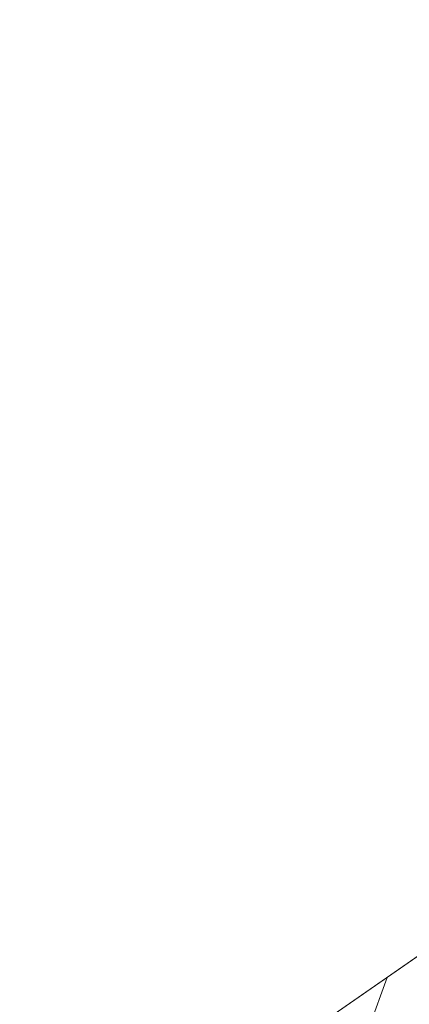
# Model space of a CAD drawing. Extents: x 7487291 to 7488682, y 5785010 to 5785505.
# Tile 195 of 256: x 7488614.29 to 7488615.74, y 5785408.41 to 5785412.09. Entities that reach past the tile are written whole.
import ezdxf

# ---------------------------------------------------------------- set-up
doc = ezdxf.new("R2010")
doc.units = 0
doc.header["$MEASUREMENT"] = 0
doc.linetypes.add('mz1.0_0.5', pattern=[1.5, 1, -0.5])
doc.layers.get('0').update_dxf_attribs({"color": 2, "linetype": 'CONTINUOUS', "lineweight": 5})
for name, color, linetype, lineweight in [('Kostka krawędz', 250, 'mz1.0_0.5', 9), ('KRAWĘZNIKI GRANITOWE', 6, 'CONTINUOUS', 18), ('pomiar', 5, 'CONTINUOUS', 5)]:
    doc.layers.add(name, color=color, linetype=linetype, lineweight=lineweight)
doc.styles.add('G7Text', font='romans.shx', dxfattribs={"width": 0.8, "oblique": 14.32394487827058})

# ---------------------------------------------------------------- blocks, each defined once
blk = doc.blocks.new('G7PktWys')
at = {"linetype": 'Continuous', "lineweight": 0, "ltscale": 33}
h = blk.add_hatch(dxfattribs=at)
h.set_pattern_fill('DOTS', color=255, scale=100, angle=90, style=0)
h.set_pattern_definition([(90, (2, 2), (-158.75, 79.37500000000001), [0, -158.75])])
h.paths.add_polyline_path([(-0.251570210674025, 3.010821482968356), (3.748409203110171, 3.010821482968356), (3.748409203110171, -2.075127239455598), (-0.251570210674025, -2.075127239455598)])
at = {"color": 0, "linetype": 'Continuous', "lineweight": -2, "style": 'G7Text', "oblique": 14.32394487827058, "width": 0.8, "flags": 1}
blk.add_attdef('H', (1, 1), '', height=1.8, dxfattribs=at)
at = {"color": 0, "linetype": 'Continuous', "lineweight": -2, "style": 'G7Text', "oblique": 14.32394487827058, "width": 0.8}
blk.add_attdef('ID', (1, -1.8), '', height=0.75, dxfattribs=at)

msp = doc.modelspace()

# ---------------------------------------------------------------- hatches: boundary and pattern name
at = {"layer": 'Kostka krawędz', "linetype": 'Continuous', "lineweight": 9}
h = msp.add_hatch(dxfattribs=at)
h.set_pattern_fill('ANSI31', color=4, scale=5, angle=44)
h.set_pattern_definition([(89, (0, 0), (-0.6249048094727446, 0.0109077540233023), [])])
h.paths.add_polyline_path([(7488637.849999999, 5785422.81), (7488636.91, 5785424.12), (7488631.429847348, 5785421.994246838, -0.0927728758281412), (7488631.44, 5785421.94, -0.9004285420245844), (7488631.143276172, 5785421.908821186), (7488630.636723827, 5785421.801178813, -0.0523942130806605), (7488630.640000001, 5785421.77, -1.012736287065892), (7488630.340048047, 5785421.773796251), (7488629.849951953, 5785421.786203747, -0.9874238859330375), (7488629.55, 5785421.79, -0.040754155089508), (7488629.551986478, 5785421.81433099), (7488626.928013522, 5785422.245669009, -0.9662368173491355), (7488626.630665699, 5785422.284116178), (7488624.9193343, 5785422.445883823, -0.9413857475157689), (7488624.6200526, 5785422.456027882), (7488621.899947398, 5785422.383972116, -0.9510436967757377), (7488621.601204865, 5785422.361026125), (7488618.918795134, 5785422.018973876, -0.0317187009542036), (7488618.92, 5785422, -0.8855254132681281), (7488618.624390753, 5785421.963972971), (7488616.005609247, 5785421.31602703, -0.0607123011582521), (7488616.010000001, 5785421.28, -0.8399538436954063), (7488615.718943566, 5785421.228979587), (7488613.181056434, 5785420.311020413, -0.0869837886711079), (7488613.190000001, 5785420.259999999, -0.795014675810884), (7488612.905248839, 5785420.194105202), (7488611.354751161, 5785419.435894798, -0.1141970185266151), (7488611.37, 5785419.37, -0.7575256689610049), (7488611.091995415, 5785419.291802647), (7488608.778004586, 5785417.878197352, -0.1379634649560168), (7488608.8, 5785417.8, -0.7192453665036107), (7488608.530359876, 5785417.709522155), (7488607.05, 5785416.589999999), (7488605, 5785414.7), (7488603.48, 5785413.03), (7488590.41, 5785396.63), (7488590.56, 5785395.31), (7488592.47, 5785395.839999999), (7488592.389999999, 5785396.18), (7488592.47, 5785396.480000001), (7488592.68, 5785396.95), (7488593.080000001, 5785397.46), (7488598.53, 5785404.3), (7488604.160000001, 5785411.37), (7488605.45, 5785412.900000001), (7488606.889999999, 5785414.349999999), (7488608.286324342, 5785415.552133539, -0.1795953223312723), (7488608.250000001, 5785415.65, -0.7276253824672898), (7488608.521601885, 5785415.737823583), (7488609.898398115, 5785416.732176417, -0.1576583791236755), (7488609.869999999, 5785416.82, -0.754337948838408), (7488610.147365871, 5785416.899233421), (7488611.612634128, 5785417.81076658, -0.1400312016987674), (7488611.59, 5785417.889999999, -0.8003919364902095), (7488611.875605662, 5785417.954117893), (7488613.444394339, 5785418.695882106, -0.1108692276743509), (7488613.43, 5785418.759999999, -0.8265731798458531), (7488613.719374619, 5785418.815450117), (7488615.300625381, 5785419.444549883, -0.0949465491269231), (7488615.29, 5785419.5, -0.8548647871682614), (7488615.582742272, 5785419.546093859), (7488617.217257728, 5785420.07390614, -0.0782457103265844), (7488617.21, 5785420.12, -0.900456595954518), (7488617.50672576, 5785420.151169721), (7488619.143274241, 5785420.498830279, -0.0523786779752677), (7488619.139999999, 5785420.53, -0.9347477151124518), (7488619.438638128, 5785420.550166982), (7488621.131361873, 5785420.779833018, -0.0337265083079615), (7488621.13, 5785420.8, -0.973549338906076), (7488621.429784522, 5785420.808037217), (7488623.180215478, 5785420.901962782, -0.0134025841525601), (7488623.179999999, 5785420.91, -1.016105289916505), (7488623.479923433, 5785420.905207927), (7488625.370076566, 5785420.844792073, -0.984149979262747), (7488625.67, 5785420.84, -0.0316327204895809), (7488625.668801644, 5785420.821077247), (7488627.101198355, 5785420.638922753, -0.9386744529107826), (7488627.4, 5785420.62, -0.04172492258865), (7488627.397918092, 5785420.595095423), (7488629.062081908, 5785420.314904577, -0.9198926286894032), (7488629.36, 5785420.290000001, -0.0265022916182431), (7488629.359158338, 5785420.274132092), (7488629.530841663, 5785420.255867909, -0.979950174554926), (7488629.829678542, 5785420.230185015), (7488630.140321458, 5785420.209814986, -0.9173974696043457), (7488630.439146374, 5785420.215979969), (7488630.980853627, 5785420.27402003, -0.0266902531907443), (7488630.98, 5785420.290000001, -0.880842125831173), (7488631.275222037, 5785420.327557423), (7488631.564777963, 5785420.402442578, -0.0633534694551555), (7488631.559999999, 5785420.44, -0.8584823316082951), (7488631.853121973, 5785420.484901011), (7488632.076878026, 5785420.555098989, -0.0761469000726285), (7488632.07, 5785420.6, -0.828507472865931), (7488632.35962779, 5785420.654809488)])
h.paths.add_polyline_path([(7488617.880000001, 5785421.04, -1), (7488617.58, 5785421.04, -1)], flags=16)
h.paths.add_polyline_path([(7488617.83, 5785421.04, -1), (7488617.630000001, 5785421.04, -1)], flags=0)
h.paths.add_polyline_path([(7488617.780000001, 5785421.04, -1), (7488617.68, 5785421.04, -1)], flags=16)
h.paths.add_polyline_path([(7488630.864292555, 5785422.095191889), (7488632.696435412, 5785421.999438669), (7488632.983695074, 5785423.124438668), (7488631.151552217, 5785423.22019189)], flags=25)
h.paths.add_polyline_path([(7488632.380276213, 5785420.170822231), (7488634.21241907, 5785420.075069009), (7488634.499678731, 5785421.200069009), (7488632.667535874, 5785421.295822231)], flags=25)
h.paths.add_polyline_path([(7488631.117951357, 5785420.649790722), (7488632.778665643, 5785420.554037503), (7488633.065925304, 5785421.679037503), (7488631.405211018, 5785421.774790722)], flags=24)
h.paths.add_polyline_path([(7488629.418660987, 5785420.389088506), (7488631.279375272, 5785420.293335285), (7488631.566634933, 5785421.418335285), (7488629.705920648, 5785421.514088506)], flags=24)
h.paths.add_polyline_path([(7488627.760935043, 5785420.481924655), (7488629.5930779, 5785420.386171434), (7488629.880337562, 5785421.511171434), (7488628.048194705, 5785421.606924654)], flags=25)
h.paths.add_polyline_path([(7488615.305760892, 5785418.894335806), (7488617.137903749, 5785418.798582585), (7488617.425163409, 5785419.923582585), (7488615.593020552, 5785420.019335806)], flags=25)
h.paths.add_polyline_path([(7488613.437737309, 5785418.085495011), (7488615.269880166, 5785417.989741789), (7488615.557139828, 5785419.114741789), (7488613.724996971, 5785419.21049501)], flags=25)
h.paths.add_polyline_path([(7488611.57759939, 5785417.335975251), (7488613.438313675, 5785417.240222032), (7488613.725573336, 5785418.365222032), (7488611.864859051, 5785418.460975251)], flags=25)
h.paths.add_polyline_path([(7488609.86153951, 5785416.303660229), (7488611.693682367, 5785416.207907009), (7488611.980942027, 5785417.332907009), (7488610.14879917, 5785417.42866023)], flags=25)
h.paths.add_polyline_path([(7488608.215652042, 5785415.103195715), (7488610.047794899, 5785415.007442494), (7488610.335054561, 5785416.132442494), (7488608.502911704, 5785416.228195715)], flags=25)
h.paths.add_polyline_path([(7488606.682060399, 5785413.836714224), (7488608.514203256, 5785413.740961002), (7488608.801462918, 5785414.865961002), (7488606.969320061, 5785414.961714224)], flags=25)
h.paths.add_polyline_path([(7488615.614612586, 5785420.272317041), (7488617.503898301, 5785420.176563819), (7488617.791157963, 5785421.301563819), (7488615.901872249, 5785421.39731704)], flags=24)
h = msp.add_hatch(dxfattribs=at)
h.set_pattern_fill('ANSI31', color=4, scale=5, angle=77)
h.set_pattern_definition([(122, (0, 0), (-0.5300300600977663, -0.3311995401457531), [])])
h.paths.add_polyline_path([(7488638.563001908, 5785420.342449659, -0.3621478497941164), (7488638.439999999, 5785420.489999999, -1), (7488638.739999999, 5785420.489999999, -0.165916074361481), (7488638.70871251, 5785420.398308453), (7488640.059939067, 5785420.916307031, -0.0917750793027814), (7488640.05, 5785420.97, -0.2946689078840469), (7488640.138211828, 5785421.106682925), (7488639.271788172, 5785423.023317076, -0.465742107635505), (7488639.064733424, 5785423.122615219), (7488637.995266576, 5785422.84738478, -0.0630551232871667), (7488638, 5785422.81, -0.7590348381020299), (7488637.724038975, 5785422.724346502, -0.1504133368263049), (7488637.75, 5785422.64, -1.045101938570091), (7488637.450583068, 5785422.653212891), (7488632.35962779, 5785420.654809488, -0.0937882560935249), (7488632.37, 5785420.6, -0.8584823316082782), (7488632.076878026, 5785420.555098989), (7488631.853121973, 5785420.484901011, -0.0761469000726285), (7488631.86, 5785420.44, -0.8808421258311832), (7488631.564777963, 5785420.402442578), (7488631.275222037, 5785420.327557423, -0.0633534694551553), (7488631.28, 5785420.290000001, -0.9480071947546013), (7488630.980853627, 5785420.27402003), (7488630.439146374, 5785420.215979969, -0.0266902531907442), (7488630.44, 5785420.2, -1.033287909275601), (7488630.140321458, 5785420.209814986), (7488629.829678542, 5785420.230185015, -1.020460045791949), (7488629.530841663, 5785420.255867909), (7488629.359158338, 5785420.274132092, -1.030881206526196), (7488629.062081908, 5785420.314904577), (7488627.397918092, 5785420.595095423, -0.9800433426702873), (7488627.101198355, 5785420.638922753), (7488625.668801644, 5785420.821077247, -0.9538148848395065), (7488625.370076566, 5785420.844792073), (7488623.479923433, 5785420.905207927, -0.9581097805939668), (7488623.180215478, 5785420.901962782), (7488621.429784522, 5785420.808037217, -0.9601794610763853), (7488621.131361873, 5785420.779833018), (7488619.438638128, 5785420.550166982, -0.0337265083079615), (7488619.44, 5785420.53, -0.900456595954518), (7488619.143274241, 5785420.498830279), (7488617.50672576, 5785420.151169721, -0.0523786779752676), (7488617.510000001, 5785420.12, -0.8548647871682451), (7488617.217257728, 5785420.07390614), (7488615.582742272, 5785419.546093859, -0.078245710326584), (7488615.590000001, 5785419.5, -0.8265731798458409), (7488615.300625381, 5785419.444549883), (7488613.719374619, 5785418.815450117, -0.0949465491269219), (7488613.73, 5785418.759999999, -0.8003919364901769), (7488613.444394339, 5785418.695882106), (7488611.875605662, 5785417.954117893, -0.1108692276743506), (7488611.890000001, 5785417.889999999, -0.7543379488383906), (7488611.612634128, 5785417.81076658), (7488610.147365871, 5785416.899233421, -0.1400312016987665), (7488610.170000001, 5785416.82, -0.7276253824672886), (7488609.898398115, 5785416.732176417), (7488608.521601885, 5785415.737823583, -0.1576583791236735), (7488608.550000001, 5785415.65, -0.6954967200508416), (7488608.286324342, 5785415.552133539), (7488607.003675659, 5785414.447866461, -0.1795953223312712), (7488607.04, 5785414.349999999, -0.6669281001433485), (7488606.784301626, 5785414.243567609), (7488605.555698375, 5785413.00643239, -0.1998117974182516), (7488605.6, 5785412.900000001, -0.637901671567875), (7488605.353310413, 5785412.785321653), (7488604.256689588, 5785411.484678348, -0.2210745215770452), (7488604.31, 5785411.37, -0.628096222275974), (7488604.066559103, 5785411.252659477), (7488598.53, 5785404.3), (7488593.080000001, 5785397.46), (7488592.68, 5785396.95), (7488592.47, 5785396.480000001), (7488592.389999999, 5785396.18), (7488592.47, 5785395.839999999), (7488592.900000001, 5785394.2), (7488595.049649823, 5785394.769586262), (7488595.679999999, 5785396.59), (7488596.580000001, 5785397.87), (7488606.506135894, 5785410.242997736, -0.2274787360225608), (7488606.449999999, 5785410.360000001, -0.6466959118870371), (7488606.699515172, 5785410.472235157), (7488607.830484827, 5785411.747764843, -0.2145533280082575), (7488607.779999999, 5785411.86, -0.686012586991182), (7488608.041125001, 5785411.960753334), (7488609.318874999, 5785413.119246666, -0.1862307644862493), (7488609.279999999, 5785413.22, -0.714441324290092), (7488609.54848204, 5785413.311989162), (7488610.921517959, 5785414.378010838, -0.1665607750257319), (7488610.89, 5785414.469999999, -0.7524647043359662), (7488611.166985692, 5785414.549841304), (7488612.583014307, 5785415.440158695, -0.1412498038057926), (7488612.559999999, 5785415.519999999, -0.7869107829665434), (7488612.843410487, 5785415.588568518), (7488614.366589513, 5785416.371431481, -0.1192500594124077), (7488614.35, 5785416.44, -0.8308152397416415), (7488614.639925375, 5785416.494045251), (7488616.250074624, 5785417.115954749, -0.0924095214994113), (7488616.239999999, 5785417.17, -0.8664292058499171), (7488616.533916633, 5785417.212284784), (7488618.186083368, 5785417.697715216, -0.0715648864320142), (7488618.179999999, 5785417.74, -0.9081200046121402), (7488618.477230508, 5785417.768691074), (7488620.132769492, 5785418.091308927, -0.0481521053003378), (7488620.130000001, 5785418.12, -0.9440601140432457), (7488620.429008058, 5785418.137222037), (7488622.120991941, 5785418.332777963, -0.028774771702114), (7488622.12, 5785418.349999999, -0.9950618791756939), (7488622.419992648, 5785418.351485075), (7488624.140007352, 5785418.368514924, -1.043110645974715), (7488624.439584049, 5785418.358837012), (7488626.150415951, 5785418.231162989, -1.044374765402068), (7488626.448052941, 5785418.19591003), (7488629.101947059, 5785417.76408997, -0.9354912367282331), (7488629.399941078, 5785417.735796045), (7488630.170058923, 5785417.714203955, -0.9709519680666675), (7488630.469928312, 5785417.714636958), (7488631.140071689, 5785417.735363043, -0.922767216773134), (7488631.437257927, 5785417.768550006), (7488632.122742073, 5785417.901449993, -0.0479120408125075), (7488632.12, 5785417.93, -0.8318791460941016), (7488632.410060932, 5785417.983692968)])
h.paths.add_polyline_path([(7488638.04, 5785421.63, -1), (7488638.340000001, 5785421.63, -1)], flags=16)
h.paths.add_polyline_path([(7488638.090000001, 5785421.63, -1), (7488638.289999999, 5785421.63, -1)], flags=0)
h.paths.add_polyline_path([(7488638.14, 5785421.63, -1), (7488638.24, 5785421.63, -1)], flags=0)
h.paths.add_polyline_path([(7488629.19, 5785419.190000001, -1), (7488628.89, 5785419.190000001, -1)], flags=16)
h.paths.add_polyline_path([(7488629.14, 5785419.190000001, -1), (7488628.94, 5785419.190000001, -1)], flags=16)
h.paths.add_polyline_path([(7488628.990000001, 5785419.190000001, -1), (7488629.09, 5785419.190000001, -1)], flags=0)
h.paths.add_polyline_path([(7488618.06, 5785418.980000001, -1), (7488618.36, 5785418.980000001, -1)], flags=16)
h.paths.add_polyline_path([(7488618.11, 5785418.980000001, -1), (7488618.309999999, 5785418.980000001, -1)], flags=0)
h.paths.add_polyline_path([(7488618.160000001, 5785418.980000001, -1), (7488618.26, 5785418.980000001, -1)], flags=0)
h.paths.add_polyline_path([(7488604.340000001, 5785409.480000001, -1), (7488604.04, 5785409.480000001, -1)], flags=16)
h.paths.add_polyline_path([(7488604.29, 5785409.480000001, -1), (7488604.090000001, 5785409.480000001, -1)], flags=0)
h.paths.add_polyline_path([(7488604.24, 5785409.480000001, -1), (7488604.140000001, 5785409.480000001, -1)], flags=0)
h.paths.add_polyline_path([(7488632.380276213, 5785420.170822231), (7488634.21241907, 5785420.075069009), (7488634.499678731, 5785421.200069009), (7488632.667535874, 5785421.295822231)], flags=24)
h.paths.add_polyline_path([(7488631.057261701, 5785419.328076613), (7488632.889404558, 5785419.232323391), (7488633.176664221, 5785420.357323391), (7488631.344521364, 5785420.453076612)], flags=24)
h.paths.add_polyline_path([(7488629.33369547, 5785419.000684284), (7488631.165838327, 5785418.904931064), (7488631.453097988, 5785420.029931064), (7488629.620955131, 5785420.125684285)], flags=24)
h.paths.add_polyline_path([(7488626.528056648, 5785419.415818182), (7488628.360199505, 5785419.320064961), (7488628.647459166, 5785420.445064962), (7488626.815316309, 5785420.540818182)], flags=24)
h.paths.add_polyline_path([(7488624.758633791, 5785419.594971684), (7488626.590776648, 5785419.499218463), (7488626.87803631, 5785420.624218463), (7488625.045893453, 5785420.719971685)], flags=24)
h.paths.add_polyline_path([(7488622.939561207, 5785419.798131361), (7488624.771704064, 5785419.702378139), (7488625.058963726, 5785420.827378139), (7488623.226820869, 5785420.92313136)], flags=24)
h.paths.add_polyline_path([(7488621.071457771, 5785419.736153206), (7488622.875029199, 5785419.640399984), (7488623.162288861, 5785420.765399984), (7488621.358717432, 5785420.861153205)], flags=24)
h.paths.add_polyline_path([(7488618.875869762, 5785419.412360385), (7488620.708012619, 5785419.316607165), (7488620.995272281, 5785420.441607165), (7488619.163129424, 5785420.537360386)], flags=24)
h.paths.add_polyline_path([(7488617.211655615, 5785419.300867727), (7488618.872369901, 5785419.205114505), (7488619.159629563, 5785420.330114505), (7488617.498915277, 5785420.425867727)], flags=24)
h.paths.add_polyline_path([(7488615.305760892, 5785418.894335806), (7488617.137903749, 5785418.798582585), (7488617.425163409, 5785419.923582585), (7488615.593020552, 5785420.019335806)], flags=24)
h.paths.add_polyline_path([(7488613.437737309, 5785418.085495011), (7488615.269880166, 5785417.989741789), (7488615.557139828, 5785419.114741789), (7488613.724996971, 5785419.21049501)], flags=24)
h.paths.add_polyline_path([(7488611.57759939, 5785417.335975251), (7488613.438313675, 5785417.240222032), (7488613.725573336, 5785418.365222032), (7488611.864859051, 5785418.460975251)], flags=24)
h.paths.add_polyline_path([(7488609.86153951, 5785416.303660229), (7488611.693682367, 5785416.207907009), (7488611.980942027, 5785417.332907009), (7488610.14879917, 5785417.42866023)], flags=24)
h.paths.add_polyline_path([(7488608.215652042, 5785415.103195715), (7488610.047794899, 5785415.007442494), (7488610.335054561, 5785416.132442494), (7488608.502911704, 5785416.228195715)], flags=24)
h.paths.add_polyline_path([(7488606.682060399, 5785413.836714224), (7488608.514203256, 5785413.740961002), (7488608.801462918, 5785414.865961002), (7488606.969320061, 5785414.961714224)], flags=24)
h.paths.add_polyline_path([(7488605.322432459, 5785412.375604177), (7488607.154575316, 5785412.279850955), (7488607.441834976, 5785413.404850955), (7488605.609692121, 5785413.500604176)], flags=24)
h.paths.add_polyline_path([(7488604.083505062, 5785410.792188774), (7488605.887076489, 5785410.696435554), (7488606.174336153, 5785411.821435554), (7488604.370764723, 5785411.917188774)], flags=24)
h.paths.add_polyline_path([(7488604.529574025, 5785409.782122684), (7488606.361716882, 5785409.686369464), (7488606.648976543, 5785410.811369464), (7488604.816833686, 5785410.907122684)], flags=24)
h.paths.add_polyline_path([(7488606.023098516, 5785411.532893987), (7488607.826669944, 5785411.437140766), (7488608.113929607, 5785412.562140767), (7488606.310358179, 5785412.657893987)], flags=24)
h.paths.add_polyline_path([(7488607.429541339, 5785412.799028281), (7488609.261684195, 5785412.70327506), (7488609.548943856, 5785413.82827506), (7488607.716800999, 5785413.924028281)], flags=24)
h.paths.add_polyline_path([(7488609.045603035, 5785413.985548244), (7488610.706317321, 5785413.889795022), (7488610.993576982, 5785415.014795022), (7488609.332862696, 5785415.110548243)], flags=24)
h.paths.add_polyline_path([(7488610.607223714, 5785415.151321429), (7488612.439366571, 5785415.055568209), (7488612.726626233, 5785416.180568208), (7488610.894483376, 5785416.27632143)], flags=24)
h.paths.add_polyline_path([(7488612.499762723, 5785416.005326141), (7488614.33190558, 5785415.909572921), (7488614.619165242, 5785417.034572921), (7488612.787022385, 5785417.130326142)], flags=24)
h.paths.add_polyline_path([(7488614.322967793, 5785416.919310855), (7488616.183682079, 5785416.823557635), (7488616.470941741, 5785417.948557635), (7488614.610227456, 5785418.044310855)], flags=24)
h.paths.add_polyline_path([(7488616.286098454, 5785417.45261209), (7488618.118241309, 5785417.356858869), (7488618.405500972, 5785418.481858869), (7488616.573358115, 5785418.57761209)], flags=24)
h.paths.add_polyline_path([(7488620.055285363, 5785418.300083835), (7488621.887428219, 5785418.204330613), (7488622.174687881, 5785419.329330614), (7488620.342545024, 5785419.425083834)], flags=24)
h.paths.add_polyline_path([(7488621.814965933, 5785418.466610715), (7488623.64710879, 5785418.370857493), (7488623.934368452, 5785419.495857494), (7488622.102225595, 5785419.591610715)], flags=24)
h.paths.add_polyline_path([(7488623.55953398, 5785418.502775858), (7488625.391676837, 5785418.407022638), (7488625.678936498, 5785419.532022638), (7488623.846793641, 5785419.627775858)], flags=24)
h.paths.add_polyline_path([(7488625.33129259, 5785418.379634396), (7488627.134864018, 5785418.283881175), (7488627.422123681, 5785419.408881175), (7488625.618552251, 5785419.504634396)], flags=24)
h.paths.add_polyline_path([(7488627.151842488, 5785417.421243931), (7488628.983985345, 5785417.325490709), (7488629.271245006, 5785418.450490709), (7488627.43910215, 5785418.54624393)], flags=25)
h.paths.add_polyline_path([(7488629.075365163, 5785417.912959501), (7488630.736079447, 5785417.81720628), (7488631.02333911, 5785418.94220628), (7488629.362624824, 5785419.037959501)], flags=24)
h.paths.add_polyline_path([(7488630.547807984, 5785417.987684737), (7488632.379950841, 5785417.891931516), (7488632.667210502, 5785419.016931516), (7488630.835067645, 5785419.112684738)], flags=24)
h.paths.add_polyline_path([(7488632.201002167, 5785418.113787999), (7488634.033145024, 5785418.018034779), (7488634.320404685, 5785419.143034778), (7488632.488261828, 5785419.238787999)], flags=24)
h.paths.add_polyline_path([(7488638.463655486, 5785421.042307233), (7488640.324369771, 5785420.946554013), (7488640.611629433, 5785422.071554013), (7488638.750915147, 5785422.167307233)], flags=9)
h.paths.add_polyline_path([(7488639.098251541, 5785422.741438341), (7488640.844680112, 5785422.64568512), (7488641.131939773, 5785423.770685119), (7488639.385511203, 5785423.866438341)], flags=9)
h.paths.add_polyline_path([(7488614.755165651, 5785415.919791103), (7488616.673022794, 5785415.824037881), (7488616.960282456, 5785416.949037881), (7488615.042425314, 5785417.044791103)], flags=25)
h.paths.add_polyline_path([(7488611.244363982, 5785414.331976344), (7488613.162221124, 5785414.236223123), (7488613.449480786, 5785415.361223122), (7488611.531623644, 5785415.456976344)], flags=25)
h.paths.add_polyline_path([(7488608.09118821, 5785411.828415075), (7488610.009045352, 5785411.732661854), (7488610.296305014, 5785412.857661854), (7488608.378447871, 5785412.953415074)], flags=25)
h.paths.add_polyline_path([(7488606.683008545, 5785410.490035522), (7488608.57229426, 5785410.3942823), (7488608.859553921, 5785411.5192823), (7488606.970268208, 5785411.615035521)], flags=24)
h.paths.add_polyline_path([(7488603.97311564, 5785406.9917098), (7488605.890972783, 5785406.895956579), (7488606.178232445, 5785408.020956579), (7488604.260375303, 5785408.1167098)], flags=25)
h.paths.add_polyline_path([(7488635.880305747, 5785421.388540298), (7488637.769591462, 5785421.292787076), (7488638.056851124, 5785422.417787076), (7488636.16756541, 5785422.513540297)], flags=24)
h.paths.add_polyline_path([(7488636.102741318, 5785420.449125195), (7488637.992027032, 5785420.353371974), (7488638.279286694, 5785421.478371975), (7488636.39000098, 5785421.574125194)], flags=24)
h.paths.add_polyline_path([(7488636.648748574, 5785419.36830183), (7488638.566605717, 5785419.272548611), (7488638.853865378, 5785420.397548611), (7488636.936008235, 5785420.49330183)], flags=25)
h.paths.add_polyline_path([(7488626.996597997, 5785418.314283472), (7488628.885883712, 5785418.218530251), (7488629.173143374, 5785419.343530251), (7488627.28385766, 5785419.439283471)], flags=24)
h.paths.add_polyline_path([(7488618.283120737, 5785418.437743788), (7488620.172406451, 5785418.341990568), (7488620.459666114, 5785419.466990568), (7488618.570380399, 5785419.562743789)], flags=24)
h.paths.add_polyline_path([(7488602.116734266, 5785408.329246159), (7488604.006019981, 5785408.233492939), (7488604.293279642, 5785409.358492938), (7488602.403993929, 5785409.45424616)], flags=24)
h.paths.add_polyline_path([(7488604.447057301, 5785408.506932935), (7488606.336343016, 5785408.411179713), (7488606.623602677, 5785409.536179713), (7488604.734316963, 5785409.631932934)], flags=24)
h = msp.add_hatch(dxfattribs=at)
h.set_pattern_fill('ANSI31', color=3, scale=6, angle=34)
h.set_pattern_definition([(79, (0, 0), (-0.736220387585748, 0.1431067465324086), [])])
h.paths.add_polyline_path([(7488620.819117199, 5785416.356249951), (7488622.080882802, 5785416.493750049, -0.0271431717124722), (7488622.079999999, 5785416.51, -0.9876566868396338), (7488622.379953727, 5785416.513725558), (7488623.690046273, 5785416.546274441, -1.044609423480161), (7488623.989707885, 5785416.540643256), (7488625.450292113, 5785416.449356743, -0.9692676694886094), (7488625.749999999, 5785416.44, -0.0375038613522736), (7488625.748316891, 5785416.417592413), (7488626.841683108, 5785416.252407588, -0.927703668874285), (7488627.140000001, 5785416.23, -0.0387934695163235), (7488627.138199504, 5785416.206828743), (7488629.911800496, 5785415.773171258, -0.9253105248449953), (7488630.21, 5785415.750000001, -0.0304700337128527), (7488630.208887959, 5785415.731768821), (7488630.891112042, 5785415.648231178, -0.9546802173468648), (7488631.189936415, 5785415.62563292), (7488632.070000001, 5785415.6), (7488633.309999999, 5785415.759999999), (7488634.7, 5785416.09), (7488636.26, 5785416.620000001), (7488637.32, 5785417.030000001), (7488638.6, 5785417.74), (7488639.88, 5785418.519999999), (7488639.53, 5785418.96), (7488638.34, 5785418.24), (7488637.12, 5785417.61), (7488636.04, 5785417.16), (7488634.56, 5785416.650000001), (7488633.15, 5785416.34), (7488632.09, 5785416.210000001), (7488631.259929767, 5785416.235410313, -1.015077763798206), (7488630.960274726, 5785416.249074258), (7488630.269725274, 5785416.29092574, -0.9701829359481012), (7488629.97, 5785416.3, -0.0411757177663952), (7488629.972027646, 5785416.324580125), (7488627.257972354, 5785416.775419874, -0.920905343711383), (7488626.96, 5785416.8, -0.0407541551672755), (7488626.961986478, 5785416.82433099), (7488625.798013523, 5785417.015669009, -0.9425500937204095), (7488625.500149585, 5785417.046697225), (7488624.009850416, 5785417.113302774, -0.9749722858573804), (7488623.710002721, 5785417.119096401), (7488622.349997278, 5785417.110903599, -0.9477577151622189), (7488622.050961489, 5785417.093043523), (7488620.679038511, 5785416.936956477, -0.0283289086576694), (7488620.680000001, 5785416.92, -0.9080100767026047), (7488620.382776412, 5785416.891273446), (7488619.037223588, 5785416.628726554, -0.0482124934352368), (7488619.040000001, 5785416.599999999, -0.8693186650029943), (7488618.745807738, 5785416.558664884), (7488617.534192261, 5785416.211335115, -0.0699085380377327), (7488617.539999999, 5785416.169999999, -0.8697051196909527), (7488617.245771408, 5785416.12879183), (7488616.344228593, 5785415.87120817, -0.069687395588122), (7488616.35, 5785415.83, -0.7982738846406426), (7488616.064727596, 5785415.765181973), (7488614.415272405, 5785414.974818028, -0.1121776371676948), (7488614.430000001, 5785414.91, -0.7848818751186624), (7488614.146935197, 5785414.840763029), (7488613.183064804, 5785414.33923697, -0.1205223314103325), (7488613.200000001, 5785414.27, -0.7476808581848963), (7488612.924001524, 5785414.188609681), (7488611.565998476, 5785413.311390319, -0.1443736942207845), (7488611.590000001, 5785413.23, -0.7141164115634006), (7488611.321597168, 5785413.137908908), (7488610.208402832, 5785412.272091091, -0.1667818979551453), (7488610.24, 5785412.179999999, -0.6733566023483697), (7488609.982429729, 5785412.075459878), (7488608.669999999, 5785410.8), (7488607.379999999, 5785409.36), (7488606.18, 5785407.67), (7488605.139999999, 5785405.86), (7488604.18, 5785403.969999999), (7488603.240000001, 5785402.119999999), (7488602.6, 5785401.16), (7488602.03, 5785400.42), (7488600.72, 5785398.96), (7488599.32, 5785397.7), (7488598.4, 5785397.05), (7488598.709999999, 5785396.59), (7488599.610000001, 5785397.200000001), (7488601.17, 5785398.559999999), (7488602.48, 5785400.05), (7488603.1, 5785400.870000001), (7488603.740000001, 5785401.82), (7488604.69, 5785403.679999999), (7488605.61, 5785405.51), (7488606.66, 5785407.39), (7488607.809999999, 5785408.98), (7488609.089999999, 5785410.4), (7488610.381637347, 5785411.63628146, -0.1932283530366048), (7488610.34, 5785411.74, -0.7165625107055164), (7488610.608996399, 5785411.831322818), (7488611.661003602, 5785412.638677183, -0.1651192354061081), (7488611.63, 5785412.73, -0.7396509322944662), (7488611.904288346, 5785412.813978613), (7488613.135711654, 5785413.646021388, -0.1496559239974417), (7488613.11, 5785413.73, -0.7817274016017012), (7488613.392519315, 5785413.800275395), (7488614.447480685, 5785414.359724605, -0.1225061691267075), (7488614.43, 5785414.429999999, -0.8023400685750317), (7488614.715908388, 5785414.493473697), (7488615.254914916, 5785414.745207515, -0.3560702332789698), (7488615.426705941, 5785414.825439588), (7488616.264091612, 5785415.216526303, -0.1096684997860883), (7488616.249999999, 5785415.280000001, -0.8677269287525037), (7488616.544041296, 5785415.321858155), (7488617.425958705, 5785415.578141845, -0.0708203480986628), (7488617.42, 5785415.62, -0.866144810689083), (7488617.713889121, 5785415.662378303), (7488618.886110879, 5785416.007621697, -0.0717281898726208), (7488618.88, 5785416.05, -0.9161071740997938), (7488619.177708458, 5785416.076119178), (7488620.522291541, 5785416.313880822, -0.0437829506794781), (7488620.519999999, 5785416.34, -0.9471482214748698)])
h.paths.add_polyline_path([(7488629.946496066, 5785415.197058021), (7488631.692924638, 5785415.101304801), (7488631.980184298, 5785416.226304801), (7488630.233755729, 5785416.322058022)], flags=25)
h.paths.add_polyline_path([(7488627.372241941, 5785416.575896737), (7488629.290099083, 5785416.480143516), (7488629.577358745, 5785417.605143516), (7488627.659501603, 5785417.700896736)], flags=24)
h.paths.add_polyline_path([(7488613.564718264, 5785413.426129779), (7488615.482575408, 5785413.330376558), (7488615.769835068, 5785414.455376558), (7488613.851977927, 5785414.551129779)], flags=25)
h.paths.add_polyline_path([(7488611.995040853, 5785412.583909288), (7488613.912897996, 5785412.488156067), (7488614.200157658, 5785413.613156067), (7488612.282300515, 5785413.708909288)], flags=25)
h.paths.add_polyline_path([(7488610.19906232, 5785413.267803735), (7488612.145490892, 5785413.172050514), (7488612.432750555, 5785414.297050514), (7488610.486321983, 5785414.392803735)], flags=25)
h.paths.add_polyline_path([(7488610.80480382, 5785411.634415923), (7488612.722660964, 5785411.538662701), (7488613.009920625, 5785412.663662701), (7488611.092063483, 5785412.759415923)], flags=25)
h.paths.add_polyline_path([(7488608.379444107, 5785411.007124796), (7488610.297301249, 5785410.911371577), (7488610.584560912, 5785412.036371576), (7488608.666703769, 5785412.132124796)], flags=25)
h.paths.add_polyline_path([(7488606.704329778, 5785409.500383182), (7488608.622186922, 5785409.404629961), (7488608.909446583, 5785410.52962996), (7488606.991589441, 5785410.625383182)], flags=25)
at = {"layer": 'Kostka krawędz', "linetype": 'Continuous'}
h = msp.add_hatch(dxfattribs=at)
h.set_pattern_fill('ANSI31', color=6, scale=5, angle=25)
h.set_pattern_definition([(70, (0, 0), (-0.5873078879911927, 0.213762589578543), [])])
h.paths.add_polyline_path([(7488616.619999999, 5785405.62, -0.7596078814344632), (7488616.898416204, 5785405.697519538), (7488618.147066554, 5785406.451277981, -0.1695340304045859), (7488618.110162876, 5785406.543011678, -0.2578848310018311), (7488618.04, 5785406.669999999, -0.8006470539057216), (7488618.325645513, 5785406.734033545, -0.4792161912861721), (7488618.549271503, 5785406.665708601), (7488620.120728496, 5785407.294291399, -0.0954145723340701), (7488620.109999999, 5785407.35, -0.9041740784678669), (7488620.406976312, 5785407.379966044), (7488622.173023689, 5785407.740033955, -0.0503241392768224), (7488622.17, 5785407.769999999, -0.9802078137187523), (7488622.469880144, 5785407.775995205), (7488623.920119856, 5785407.834004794, -1.091975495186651), (7488624.218619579, 5785407.819696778), (7488625.751380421, 5785407.610303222, -1.085220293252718), (7488626.043337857, 5785407.545792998), (7488627.896662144, 5785406.974207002, -0.8605886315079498), (7488628.19, 5785406.93, -0.1244646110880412), (7488628.171973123, 5785406.858704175), (7488629.648026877, 5785406.061295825, -0.7786242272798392), (7488629.93, 5785405.99, -0.1603896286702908), (7488629.900659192, 5785405.900885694), (7488630.83407334, 5785405.211501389, -0.360670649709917), (7488631.016780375, 5785405.268837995, -0.6586420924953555), (7488631.27, 5785405.16, -0.4418258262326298), (7488631.106018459, 5785405.010653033), (7488631.189340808, 5785404.949114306, -0.7235590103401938), (7488631.46, 5785404.86, -0.2143683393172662), (7488631.409594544, 5785404.74783527), (7488632.240405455, 5785403.81216473, -0.6469467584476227), (7488632.490000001, 5785403.7, -0.2360679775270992), (7488632.43, 5785403.58), (7488633.329999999, 5785402.38, -0.6180339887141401), (7488633.570000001, 5785402.259999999, -0.2922433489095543), (7488633.483006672, 5785402.123874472), (7488634.166993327, 5785400.646125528, -0.5476961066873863), (7488634.38, 5785400.509999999, -0.3302647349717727), (7488634.273589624, 5785400.366473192), (7488634.596410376, 5785399.303526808, -0.4137956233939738), (7488634.783464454, 5785399.203794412), (7488637.346535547, 5785399.986205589, -0.0742053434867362), (7488637.34, 5785400.03, -0.3302231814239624), (7488637.446388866, 5785400.173520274), (7488636.983611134, 5785401.696479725, -0.5035071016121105), (7488636.790000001, 5785401.84, -0.2888847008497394), (7488636.875311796, 5785401.975334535), (7488636.244688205, 5785403.294665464, -0.5517291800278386), (7488636.03, 5785403.43, -0.2604455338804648), (7488636.101385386, 5785403.557748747), (7488635.298614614, 5785404.862251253, -0.5867405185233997), (7488635.07, 5785404.99, -0.2225848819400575), (7488635.12397234, 5785405.105233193), (7488634.16602766, 5785406.254766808, -0.6358782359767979), (7488633.919999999, 5785406.37, -0.1849681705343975), (7488633.958384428, 5785406.470209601), (7488633.801392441, 5785406.611158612, -0.3133033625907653), (7488633.674017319, 5785406.725517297), (7488633.068675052, 5785407.268999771), (7488632.066923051, 5785406.463962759, -0.1708719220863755), (7488632.100000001, 5785406.37, -1), (7488631.8, 5785406.37, -0.7081287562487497), (7488632.066923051, 5785406.463962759), (7488633.068675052, 5785407.268999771), (7488632.811615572, 5785407.499790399, -0.6878090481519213), (7488632.55, 5785407.6, -0.1592213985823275), (7488632.578936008, 5785407.688563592), (7488631.331063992, 5785408.601436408, -0.725295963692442), (7488631.06, 5785408.69, -0.122949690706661), (7488631.077603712, 5785408.760506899), (7488629.652396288, 5785409.519493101, -0.7810236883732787), (7488629.369999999, 5785409.59, -0.0915548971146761), (7488629.379892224, 5785409.643570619), (7488627.960107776, 5785410.18642938, -0.9297512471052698), (7488627.673604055, 5785410.272683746), (7488625.816395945, 5785410.687316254, -0.9232499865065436), (7488625.520270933, 5785410.729011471), (7488623.659729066, 5785410.840988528, -0.9492873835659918), (7488623.3601447, 5785410.843412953), (7488621.8398553, 5785410.776587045, -0.9265600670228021), (7488621.542881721, 5785410.740738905), (7488620.02711828, 5785410.439261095, -0.0491226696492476), (7488620.03, 5785410.41, -0.8429552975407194), (7488619.738588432, 5785410.359972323), (7488617.901411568, 5785409.710027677, -0.085213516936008), (7488617.91, 5785409.66, -0.7858640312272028), (7488617.626767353, 5785409.591086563), (7488617.519942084, 5785409.535832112, -0.5897258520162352), (7488617.286755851, 5785409.415218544), (7488617.169909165, 5785409.354780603, -0.5850092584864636), (7488616.937633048, 5785409.234637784), (7488616.153232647, 5785408.828913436, -0.1199060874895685), (7488616.17, 5785408.76, -0.7346787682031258), (7488615.896804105, 5785408.674426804), (7488614.473195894, 5785407.685573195, -0.1529512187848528), (7488614.499999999, 5785407.6, -0.6681786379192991), (7488614.243933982, 5785407.493933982), (7488613.256066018, 5785406.506066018, -0.198912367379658), (7488613.3, 5785406.4, -0.6508339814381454), (7488613.049184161, 5785406.288931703), (7488612.070815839, 5785405.211068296, -0.2115088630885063), (7488612.119999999, 5785405.1, -0.5879808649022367), (7488611.890914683, 5785404.972542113), (7488611.019085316, 5785403.567457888, -0.2594610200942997), (7488611.090000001, 5785403.440000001, -0.5507455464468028), (7488610.875720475, 5785403.30447088), (7488610.174279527, 5785401.825529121, -0.2897022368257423), (7488610.260000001, 5785401.690000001, -0.503507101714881), (7488610.066388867, 5785401.546479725), (7488609.603611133, 5785400.023520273, -0.3302231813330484), (7488609.71, 5785399.879999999, -0.4714825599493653), (7488609.531449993, 5785399.732742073), (7488609.208550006, 5785398.067257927, -0.3591734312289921), (7488609.33, 5785397.92, -0.4216277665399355), (7488609.176213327, 5785397.770047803), (7488609.133786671, 5785396.089952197, -0.406838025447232), (7488609.28, 5785395.94, -0.3832859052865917), (7488609.145979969, 5785395.790853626), (7488609.32402003, 5785394.129146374, -0.4458327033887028), (7488609.489999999, 5785393.980000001, -0.3452075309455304), (7488609.375830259, 5785393.834342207), (7488609.613278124, 5785392.869065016, -0.4473247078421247), (7488609.78, 5785392.719999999, -0.3093655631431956), (7488609.684338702, 5785392.580188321), (7488609.76416974, 5785392.255657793, -0.4867594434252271), (7488609.949999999, 5785392.11, -0.3101236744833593), (7488609.853951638, 5785391.970038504), (7488610.436048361, 5785390.459961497, -0.526573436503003), (7488610.64, 5785390.32, -0.2718165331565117), (7488610.563119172, 5785390.189028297), (7488611.326880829, 5785388.820971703, -0.5725538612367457), (7488611.550000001, 5785388.690000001, -0.2369440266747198), (7488611.489601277, 5785388.56970199), (7488612.390398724, 5785387.36029801, -0.6168880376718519), (7488612.630000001, 5785387.24, -0.206918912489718), (7488612.582753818, 5785387.13072213), (7488613.637246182, 5785386.009277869, -0.6571121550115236), (7488613.890000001, 5785385.900000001, -0.176505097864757), (7488613.854840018, 5785385.803502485), (7488615.065159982, 5785384.786497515, -0.6999501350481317), (7488615.33, 5785384.69, -0.138335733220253), (7488615.307890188, 5785384.611615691), (7488616.602109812, 5785383.81838431, -0.7569509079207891), (7488616.880000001, 5785383.740000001, -0.1135223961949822), (7488616.864926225, 5785383.674464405), (7488618.345073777, 5785382.955535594, -0.9224748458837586), (7488618.623696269, 5785382.846972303), (7488619.127285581, 5785382.696180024, -0.9782270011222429), (7488619.414608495, 5785382.610145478), (7488620.106303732, 5785382.403027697, -0.9369420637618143), (7488620.398065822, 5785382.335989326), (7488621.951934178, 5785382.084010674, -0.9405378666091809), (7488622.249890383, 5785382.054266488), (7488623.780109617, 5785381.995733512, -0.9404636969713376), (7488624.079465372, 5785382.002653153), (7488625.670534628, 5785382.137346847, -0.9271711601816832), (7488625.965858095, 5785382.185005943), (7488627.674141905, 5785382.594994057, -0.0589544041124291), (7488627.67, 5785382.629999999, -0.8449376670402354), (7488627.961641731, 5785382.67937226), (7488629.42835827, 5785383.190627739, -0.0840474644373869), (7488629.419999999, 5785383.24, -0.7737009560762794), (7488629.701086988, 5785383.312912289), (7488631.128913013, 5785384.107087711, -0.1275857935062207), (7488631.11, 5785384.18, -0.7216170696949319), (7488631.380202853, 5785384.26972889), (7488632.559797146, 5785385.150271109, -0.1616985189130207), (7488632.53, 5785385.24, -0.6867990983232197), (7488632.791340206, 5785385.340515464), (7488634.008659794, 5785386.439484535, -0.1856776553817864), (7488633.969999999, 5785386.540000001, -0.6337109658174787), (7488634.215313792, 5785386.655824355), (7488634.814686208, 5785387.384175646, -0.2242067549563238), (7488634.76, 5785387.5, -0.174032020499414), (7488634.794239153, 5785387.595390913), (7488632.695760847, 5785389.324609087, -0.4347859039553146), (7488632.476776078, 5785389.311166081), (7488631.763223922, 5785388.558833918, -0.2057953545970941), (7488631.810000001, 5785388.45, -0.6907391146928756), (7488631.547591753, 5785388.350680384), (7488630.312408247, 5785387.259319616, -0.1829146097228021), (7488630.350000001, 5785387.159999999, -0.7548588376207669), (7488630.072529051, 5785387.08093574), (7488628.747470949, 5785386.259064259, -0.1396928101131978), (7488628.770000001, 5785386.18, -0.8379536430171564), (7488628.479184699, 5785386.128317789), (7488626.880815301, 5785385.541682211, -0.08816672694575), (7488626.89, 5785385.490000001, -0.9081200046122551), (7488626.592769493, 5785385.461308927), (7488624.937230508, 5785385.138691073, -0.0481521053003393), (7488624.940000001, 5785385.11, -0.9901002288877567), (7488624.640029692, 5785385.107015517), (7488622.929970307, 5785385.072984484, -1.083954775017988), (7488622.631491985, 5785385.09110377), (7488621.028508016, 5785385.31889623, -0.9317984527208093), (7488620.73, 5785385.34, -0.082214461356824), (7488620.738002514, 5785385.38833957), (7488619.87833957, 5785385.661997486, -0.3210654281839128), (7488619.980000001, 5785385.52, -1), (7488619.68, 5785385.52, -0.5139295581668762), (7488619.87833957, 5785385.661997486), (7488619.141040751, 5785385.92893625, -0.8398228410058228), (7488618.85, 5785385.98, -0.1274581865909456), (7488618.868876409, 5785386.05284644), (7488617.331123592, 5785386.907153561, -0.773901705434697), (7488617.05, 5785386.980000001, -0.1703036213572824), (7488617.082869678, 5785387.073704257), (7488615.767130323, 5785388.126295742, -0.7089582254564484), (7488615.5, 5785388.219999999, -0.2171221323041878), (7488615.551591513, 5785388.333206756), (7488614.418408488, 5785389.636793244, -0.6432204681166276), (7488614.17, 5785389.75, -0.2627504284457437), (7488614.242490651, 5785389.878422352), (7488613.377509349, 5785391.311577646, -0.5838442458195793), (7488613.149999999, 5785391.44, -0.3189932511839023), (7488613.250594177, 5785391.581630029), (7488612.749405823, 5785393.018369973, -0.5163079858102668), (7488612.55, 5785393.16, -0.3441507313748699), (7488612.663619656, 5785393.305521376), (7488612.565521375, 5785393.606380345, -0.0613213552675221), (7488612.57, 5785393.57, -1), (7488612.269999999, 5785393.57, -0.8844433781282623), (7488612.565521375, 5785393.606380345), (7488612.284051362, 5785394.813916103, -0.4829939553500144), (7488612.1, 5785394.959999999, -0.4050110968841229), (7488612.24527262, 5785395.109925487), (7488612.18472738, 5785397.030074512, -0.4234763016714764), (7488612.029999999, 5785397.18, -0.4600053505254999), (7488612.202975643, 5785397.328229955), (7488612.467024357, 5785399.031770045, -0.3698579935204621), (7488612.339999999, 5785399.179999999, -0.5178108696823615), (7488612.540077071, 5785399.321394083), (7488613.119922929, 5785400.958605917, -0.3176872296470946), (7488613.02, 5785401.1, -0.5697034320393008), (7488613.241990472, 5785401.231595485), (7488614.028009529, 5785402.668404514, -0.2741260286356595), (7488613.95, 5785402.8, -0.6313546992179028), (7488614.19453194, 5785402.916463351), (7488615.255468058, 5785404.223536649, -0.2259749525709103), (7488615.199999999, 5785404.34, -0.6870769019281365), (7488615.461416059, 5785404.440431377), (7488616.65858394, 5785405.519568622, -0.1854824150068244)])
h.paths.add_polyline_path([(7488617.48, 5785407.89, -1), (7488617.780000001, 5785407.89, -1)], flags=16)
h.paths.add_polyline_path([(7488617.529999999, 5785407.89, -1), (7488617.729999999, 5785407.89, -1)], flags=0)
h.paths.add_polyline_path([(7488617.58, 5785407.89, -1), (7488617.679999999, 5785407.89, -1)], flags=16)
h.paths.add_polyline_path([(7488619.73, 5785384.200000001, -1), (7488619.429999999, 5785384.200000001, -1)], flags=16)
h.paths.add_polyline_path([(7488619.68, 5785384.200000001, -1), (7488619.480000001, 5785384.200000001, -1)], flags=0)
h.paths.add_polyline_path([(7488619.63, 5785384.200000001, -1), (7488619.530000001, 5785384.200000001, -1)], flags=0)
h.paths.add_polyline_path([(7488631.543327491, 5785387.631003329), (7488633.461184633, 5785387.535250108), (7488633.748444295, 5785388.660250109), (7488631.830587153, 5785388.756003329)], flags=24)
h.paths.add_polyline_path([(7488630.053290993, 5785386.374828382), (7488631.999719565, 5785386.279075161), (7488632.286979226, 5785387.40407516), (7488630.340550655, 5785387.499828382)], flags=24)
h.paths.add_polyline_path([(7488628.338372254, 5785385.252813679), (7488630.256229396, 5785385.157060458), (7488630.543489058, 5785386.282060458), (7488628.625631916, 5785386.377813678)], flags=24)
h.paths.add_polyline_path([(7488626.092450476, 5785384.352041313), (7488627.981736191, 5785384.256288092), (7488628.268995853, 5785385.381288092), (7488626.379710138, 5785385.477041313)], flags=24)
h.paths.add_polyline_path([(7488624.017687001, 5785383.990888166), (7488625.935544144, 5785383.895134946), (7488626.222803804, 5785385.020134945), (7488624.304946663, 5785385.115888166)], flags=24)
h.paths.add_polyline_path([(7488622.026026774, 5785383.939691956), (7488623.943883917, 5785383.843938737), (7488624.231143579, 5785384.968938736), (7488622.313286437, 5785385.064691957)], flags=24)
h.paths.add_polyline_path([(7488620.166987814, 5785384.199871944), (7488622.113416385, 5785384.104118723), (7488622.400676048, 5785385.229118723), (7488620.454247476, 5785385.324871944)], flags=24)
h.paths.add_polyline_path([(7488616.755486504, 5785384.961387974), (7488618.673343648, 5785384.865634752), (7488618.960603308, 5785385.990634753), (7488617.042746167, 5785386.086387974)], flags=24)
h.paths.add_polyline_path([(7488614.998425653, 5785386.124472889), (7488616.916282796, 5785386.02871967), (7488617.203542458, 5785387.153719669), (7488615.285685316, 5785387.249472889)], flags=24)
h.paths.add_polyline_path([(7488613.576740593, 5785387.402613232), (7488615.323169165, 5785387.306860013), (7488615.610428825, 5785388.431860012), (7488613.864000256, 5785388.527613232)], flags=24)
h.paths.add_polyline_path([(7488612.163591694, 5785388.989423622), (7488614.081448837, 5785388.893670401), (7488614.368708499, 5785390.018670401), (7488612.450851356, 5785390.114423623)], flags=24)
h.paths.add_polyline_path([(7488611.114037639, 5785390.624415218), (7488613.060466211, 5785390.528661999), (7488613.347725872, 5785391.653661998), (7488611.401297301, 5785391.749415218)], flags=24)
h.paths.add_polyline_path([(7488610.662677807, 5785392.035465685), (7488612.58053495, 5785391.939712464), (7488612.867794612, 5785393.064712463), (7488610.949937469, 5785393.160465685)], flags=24)
h.paths.add_polyline_path([(7488610.215399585, 5785394.961731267), (7488612.133256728, 5785394.865978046), (7488612.42051639, 5785395.990978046), (7488610.502659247, 5785396.086731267)], flags=24)
h.paths.add_polyline_path([(7488610.134078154, 5785396.510618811), (7488611.880506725, 5785396.41486559), (7488612.167766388, 5785397.539865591), (7488610.421337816, 5785397.635618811)], flags=24)
h.paths.add_polyline_path([(7488610.386288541, 5785398.602986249), (7488612.304145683, 5785398.507233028), (7488612.591405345, 5785399.632233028), (7488610.673548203, 5785399.727986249)], flags=24)
h.paths.add_polyline_path([(7488611.056874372, 5785400.779376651), (7488612.974731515, 5785400.68362343), (7488613.261991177, 5785401.80862343), (7488611.344134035, 5785401.904376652)], flags=24)
h.paths.add_polyline_path([(7488611.964235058, 5785402.279347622), (7488613.882092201, 5785402.183594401), (7488614.169351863, 5785403.308594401), (7488612.251494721, 5785403.404347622)], flags=24)
h.paths.add_polyline_path([(7488613.128778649, 5785403.774023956), (7488615.018064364, 5785403.678270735), (7488615.305324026, 5785404.803270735), (7488613.416038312, 5785404.899023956)], flags=24)
h.paths.add_polyline_path([(7488614.6495619, 5785405.03434637), (7488616.567419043, 5785404.938593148), (7488616.854678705, 5785406.063593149), (7488614.936821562, 5785406.159346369)], flags=24)
h.paths.add_polyline_path([(7488618.365298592, 5785406.1599276), (7488620.283155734, 5785406.064174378), (7488620.570415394, 5785407.189174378), (7488618.652558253, 5785407.284927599)], flags=25)
h.paths.add_polyline_path([(7488618.112383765, 5785408.506172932), (7488620.030240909, 5785408.410419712), (7488620.317500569, 5785409.535419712), (7488618.399643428, 5785409.631172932)], flags=24)
h.paths.add_polyline_path([(7488618.743852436, 5785407.406064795), (7488620.690281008, 5785407.310311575), (7488620.977540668, 5785408.435311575), (7488619.031112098, 5785408.531064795)], flags=24)
h.paths.add_polyline_path([(7488620.934019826, 5785407.884626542), (7488622.851876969, 5785407.788873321), (7488623.139136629, 5785408.913873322), (7488621.221279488, 5785409.009626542)], flags=24)
h.paths.add_polyline_path([(7488622.904173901, 5785407.954236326), (7488624.822031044, 5785407.858483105), (7488625.109290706, 5785408.983483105), (7488623.191433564, 5785409.079236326)], flags=24)
h.paths.add_polyline_path([(7488624.88545399, 5785407.728522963), (7488626.631882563, 5785407.632769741), (7488626.919142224, 5785408.757769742), (7488625.172713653, 5785408.853522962)], flags=25)
h.paths.add_polyline_path([(7488626.843342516, 5785407.10913855), (7488628.761199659, 5785407.013385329), (7488629.048459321, 5785408.138385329), (7488627.130602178, 5785408.23413855)], flags=25)
h.paths.add_polyline_path([(7488628.448306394, 5785406.005368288), (7488630.366163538, 5785405.909615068), (7488630.653423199, 5785407.034615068), (7488628.735566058, 5785407.130368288)], flags=25)
h.paths.add_polyline_path([(7488631.213566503, 5785404.205551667), (7488633.131423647, 5785404.109798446), (7488633.418683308, 5785405.234798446), (7488631.500826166, 5785405.330551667)], flags=25)
h.paths.add_polyline_path([(7488632.233969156, 5785403.283718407), (7488634.12325487, 5785403.187965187), (7488634.410514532, 5785404.312965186), (7488632.521228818, 5785404.408718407)], flags=25)
h.paths.add_polyline_path([(7488633.302128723, 5785402.188382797), (7488635.219985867, 5785402.092629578), (7488635.507245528, 5785403.217629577), (7488633.589388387, 5785403.313382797)], flags=25)
h.paths.add_polyline_path([(7488633.718494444, 5785400.603418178), (7488635.636351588, 5785400.507664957), (7488635.923611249, 5785401.632664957), (7488634.005754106, 5785401.728418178)], flags=25)
h.paths.add_polyline_path([(7488634.254097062, 5785399.303606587), (7488636.200525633, 5785399.207853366), (7488636.487785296, 5785400.332853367), (7488634.541356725, 5785400.428606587)], flags=25)
h.paths.add_polyline_path([(7488635.687778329, 5785403.522616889), (7488637.605635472, 5785403.42686367), (7488637.892895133, 5785404.55186367), (7488635.975037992, 5785404.64761689)], flags=9)
h.paths.add_polyline_path([(7488633.926014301, 5785405.867994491), (7488635.843871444, 5785405.772241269), (7488636.131131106, 5785406.897241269), (7488634.213273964, 5785406.992994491)], flags=24)
h.paths.add_polyline_path([(7488631.516434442, 5785407.669200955), (7488633.434291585, 5785407.573447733), (7488633.721551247, 5785408.698447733), (7488631.803694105, 5785408.794200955)], flags=24)
h.paths.add_polyline_path([(7488617.292498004, 5785409.8000207), (7488619.210355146, 5785409.704267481), (7488619.497614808, 5785410.829267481), (7488617.579757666, 5785410.925020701)], flags=9)
h.paths.add_polyline_path([(7488608.051545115, 5785390.918716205), (7488609.969402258, 5785390.822962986), (7488610.25666192, 5785391.947962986), (7488608.338804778, 5785392.043716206)], flags=9)
h.paths.add_polyline_path([(7488620.050402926, 5785382.270542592), (7488621.968260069, 5785382.17478937), (7488622.255519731, 5785383.299789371), (7488620.337662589, 5785383.395542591)], flags=25)
h.paths.add_polyline_path([(7488632.281125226, 5785388.514774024), (7488634.19898237, 5785388.419020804), (7488634.48624203, 5785389.544020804), (7488632.568384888, 5785389.639774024)], flags=24)
h.paths.add_polyline_path([(7488618.725516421, 5785382.703357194), (7488620.586230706, 5785382.607603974), (7488620.873490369, 5785383.732603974), (7488619.012776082, 5785383.828357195)], flags=25)
h.paths.add_polyline_path([(7488617.428807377, 5785383.638802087), (7488619.318093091, 5785383.543048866), (7488619.605352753, 5785384.668048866), (7488617.716067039, 5785384.763802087)], flags=24)
h.paths.add_polyline_path([(7488618.438456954, 5785384.490621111), (7488620.156314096, 5785384.39486789), (7488620.443573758, 5785385.519867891), (7488618.725716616, 5785385.615621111)], flags=24)
h.paths.add_polyline_path([(7488609.168021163, 5785392.787995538), (7488611.057306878, 5785392.692242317), (7488611.34456654, 5785393.817242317), (7488609.455280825, 5785393.912995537)], flags=25)
h.paths.add_polyline_path([(7488610.468335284, 5785393.570785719), (7488612.357620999, 5785393.475032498), (7488612.64488066, 5785394.600032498), (7488610.755594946, 5785394.695785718)], flags=24)
h.paths.add_polyline_path([(7488615.694557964, 5785407.461643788), (7488617.412415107, 5785407.365890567), (7488617.699674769, 5785408.490890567), (7488615.981817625, 5785408.586643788)], flags=24)
h.paths.add_polyline_path([(7488616.230222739, 5785406.65060083), (7488618.119508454, 5785406.554847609), (7488618.406768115, 5785407.679847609), (7488616.517482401, 5785407.775600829)], flags=24)
h.paths.add_polyline_path([(7488616.116579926, 5785405.931618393), (7488618.005865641, 5785405.835865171), (7488618.293125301, 5785406.960865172), (7488616.403839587, 5785407.056618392)], flags=24)
h.paths.add_polyline_path([(7488630.892652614, 5785405.127134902), (7488632.781938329, 5785405.031381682), (7488633.06919799, 5785406.156381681), (7488631.179912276, 5785406.252134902)], flags=25)
h.paths.add_polyline_path([(7488630.401243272, 5785406.69493607), (7488632.261957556, 5785406.59918285), (7488632.549217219, 5785407.724182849), (7488630.688502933, 5785407.819936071)], flags=24)

# ---------------------------------------------------------------- linework, layer by layer
at = {"layer": 'Kostka krawędz'}
for points, elevation in [([(7488631.21, 5785408.69), (7488629.519999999, 5785409.59), (7488627.82, 5785410.24), (7488625.67, 5785410.719999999), (7488623.51, 5785410.849999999), (7488621.690000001, 5785410.769999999), (7488619.879999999, 5785410.41), (7488617.759999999, 5785409.66), (7488616.019999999, 5785408.76), (7488614.35, 5785407.6), (7488613.15, 5785406.4), (7488611.97, 5785405.1), (7488610.94, 5785403.440000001), (7488610.11, 5785401.690000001), (7488609.56, 5785399.879999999), (7488609.18, 5785397.92), (7488609.13, 5785395.94), (7488609.34, 5785393.980000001), (7488609.8, 5785392.11), (7488610.490000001, 5785390.32)], 103.43), ([(7488610.490000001, 5785390.32), (7488609.8, 5785392.11), (7488609.34, 5785393.980000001), (7488609.13, 5785395.94), (7488609.18, 5785397.92), (7488609.56, 5785399.879999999), (7488610.11, 5785401.690000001), (7488610.94, 5785403.440000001), (7488611.97, 5785405.1), (7488613.15, 5785406.4), (7488614.35, 5785407.6), (7488616.019999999, 5785408.76), (7488617.759999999, 5785409.66), (7488619.879999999, 5785410.41), (7488621.690000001, 5785410.769999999), (7488623.51, 5785410.849999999), (7488625.67, 5785410.719999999), (7488627.82, 5785410.24), (7488629.519999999, 5785409.59), (7488631.21, 5785408.69)], 102.54)]:
    msp.add_lwpolyline(points, dxfattribs=dict(at, elevation=elevation))
at = {"layer": 'KRAWĘZNIKI GRANITOWE', "elevation": 103.46}
msp.add_lwpolyline([(7488631.21, 5785408.69), (7488629.519999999, 5785409.59), (7488627.82, 5785410.24), (7488625.67, 5785410.719999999), (7488623.51, 5785410.849999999), (7488621.690000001, 5785410.769999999), (7488619.879999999, 5785410.41), (7488617.759999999, 5785409.66), (7488616.019999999, 5785408.76), (7488614.35, 5785407.6), (7488613.15, 5785406.4), (7488611.97, 5785405.1), (7488610.94, 5785403.440000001), (7488610.11, 5785401.690000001), (7488609.56, 5785399.879999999), (7488609.18, 5785397.92), (7488609.13, 5785395.94), (7488609.34, 5785393.980000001), (7488609.8, 5785392.11), (7488610.490000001, 5785390.32)], dxfattribs=at)

# ---------------------------------------------------------------- block references
at = {"layer": 'pomiar', "linetype": 'Continuous', "lineweight": 5}
for p in [(7488613.26, 5785413.73, 103.52), (7488611.44, 5785413.23, 103.54), (7488611.780000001, 5785412.73, 103.51), (7488614.35, 5785407.6, 103.5), (7488613.15, 5785406.4, 103.49)]:
    msp.add_blockref('G7PktWys', p, dxfattribs=at)
for p, values in [((7488616.4, 5785412.009999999, 103.45), {'ID': '598'}), ((7488617.02, 5785409.36, 103.53), {'ID': '620'}), ((7488616.019999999, 5785408.76, 103.52), {'ID': '397'})]:
    msp.add_blockref('G7PktWys', p, dxfattribs=at).add_auto_attribs(values)

doc.saveas('drawing.dxf')
